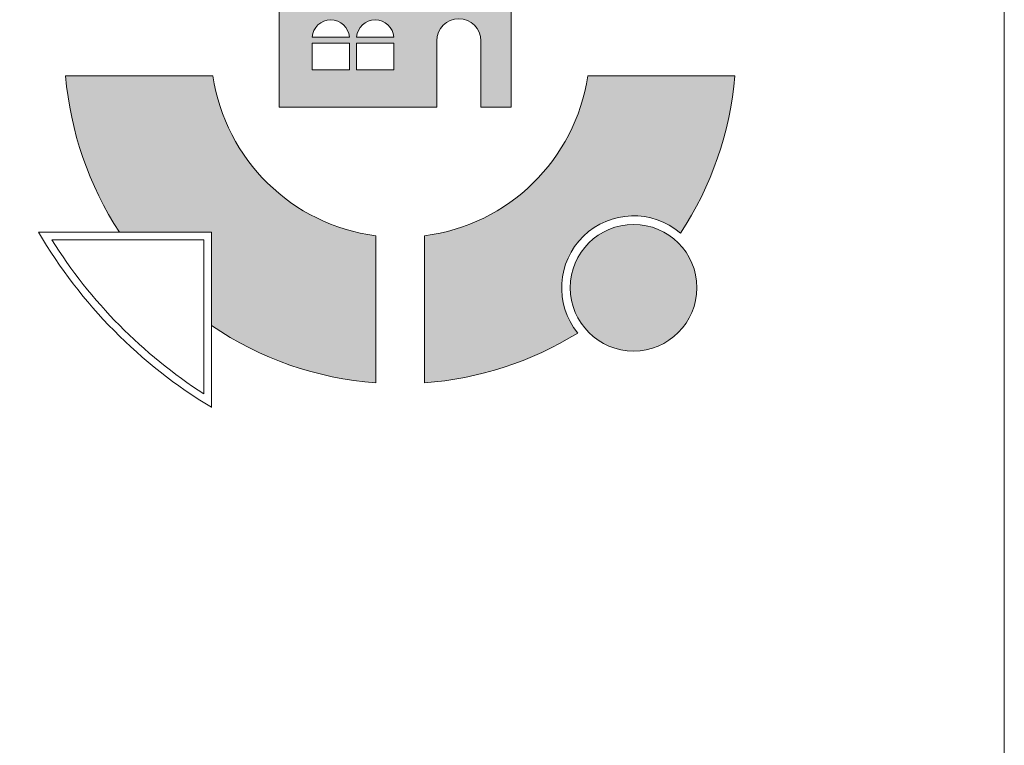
# Model space of a CAD drawing. Header units: centimetres. Extents: x -29333 to 403204, y -464147 to 16641.
# Tile 5 of 134: x 388415 to 388572, y -461543 to -461428. Entities that reach past the tile are written whole.
import ezdxf

# ---------------------------------------------------------------- set-up
doc = ezdxf.new("R2010")
doc.units = ezdxf.units.CM
doc.header["$MEASUREMENT"] = 0

msp = doc.modelspace()

# ---------------------------------------------------------------- hatches: boundary and pattern name
at = {"linetype": 'Continuous', "lineweight": 13, "true_color": 0x003080}
h = msp.add_hatch(color=156, dxfattribs=at)
h.paths.add_polyline_path([(388456.69, -461423.74), (388456.69, -461441.92), (388481.75, -461441.92), (388481.75, -461431.36, -0.999998), (388488.75, -461431.36), (388488.75, -461441.92), (388493.57, -461441.92), (388493.57, -461423.74)])
h.paths.add_polyline_path([(388467.85, -461435.97), (388461.9, -461435.97), (388461.9, -461431.72), (388467.85, -461431.72)], flags=0)
h.paths.add_polyline_path([(388461.91, -461430.77, -0.933066), (388467.84, -461430.77)], flags=0)
h.paths.add_polyline_path([(388468.97, -461431.72), (388474.92, -461431.72), (388474.92, -461435.97), (388468.97, -461435.97)], flags=0)
h.paths.add_polyline_path([(388474.91, -461430.77), (388468.98, -461430.77, -0.933066)], flags=0)
for points in [[(388445.9, -461461.8), (388445.9, -461476.65, 0.131747), (388472.04, -461485.76), (388472.04, -461462.36, -0.33476), (388446.12, -461436.93), (388422.69, -461436.93, 0.125003), (388431.28, -461461.8)], [(388479.79, -461462.37), (388479.79, -461485.76, 0.1217), (388504.17, -461477.83, -0.913831), (388520.51, -461461.95, 0.125876), (388529.2, -461436.93), (388505.77, -461436.93, -0.335254)]]:
    msp.add_hatch(color=156, dxfattribs=at).paths.add_polyline_path(points)
at = {"linetype": 'Continuous', "lineweight": 13, "true_color": 0xdf0000}
msp.add_hatch(color=12, dxfattribs=at).paths.add_polyline_path([(388523.12, -461470.63, 1), (388502.99, -461470.63, 1)])

# ---------------------------------------------------------------- linework, layer by layer
at = {"color": 156, "linetype": 'Continuous', "lineweight": 13, "true_color": 0x003080}
for p, q in [((388461.91, -461430.77), (388467.84, -461430.77)), ((388468.98, -461430.77), (388474.91, -461430.77)), ((388472.04, -461485.76), (388472.04, -461462.36)), ((388479.79, -461485.76), (388479.79, -461462.37))]:
    msp.add_line(p, q, dxfattribs=at)
at = {"color": 7, "linetype": 'Continuous', "lineweight": 13, "flags": 128}
msp.add_lwpolyline([(387996.05, -460109.36), (388572.05, -460109.36), (388572.05, -463481.15), (387996.05, -463481.15)], close=True, dxfattribs=at)
at = {"color": 156, "linetype": 'Continuous', "lineweight": 13, "true_color": 0x003080, "flags": 128}
for points in [[(388481.75, -461441.92), (388456.69, -461441.92), (388456.69, -461423.74), (388493.57, -461423.74), (388493.57, -461441.92), (388488.75, -461441.92)], [(388481.75, -461441.92), (388481.75, -461431.36)], [(388488.75, -461441.92), (388488.75, -461431.36)], [(388422.69, -461436.93), (388446.12, -461436.93)], [(388529.2, -461436.93), (388505.77, -461436.93)], [(388445.9, -461489.66), (388445.9, -461461.8), (388418.37, -461461.8)], [(388445.9, -461489.66), (388445.9, -461461.8), (388418.37, -461461.8)], [(388444.69, -461487.53), (388444.69, -461463), (388420.47, -461463)]]:
    msp.add_lwpolyline(points, dxfattribs=at)
for points in [[(388461.9, -461435.97), (388467.85, -461435.97), (388467.85, -461431.72), (388461.9, -461431.72)], [(388468.97, -461435.97), (388474.92, -461435.97), (388474.92, -461431.72), (388468.97, -461431.72)]]:
    msp.add_lwpolyline(points, close=True, dxfattribs=at)
at = {"color": 12, "linetype": 'Continuous', "lineweight": 13, "true_color": 0xdf0000}
msp.add_circle((388513.06, -461470.63), 10.07, dxfattribs=at)
at = {"color": 156, "linetype": 'Continuous', "lineweight": 13, "true_color": 0x003080}
for centre, radius, start, end in [((388464.87, -461430.98), 2.97, 3.9663, 176.0337), ((388471.95, -461430.98), 2.97, 3.9663, 176.0337), ((388485.25, -461431.36), 3.5, 0, 180), ((388475.94, -461432.46), 53.44, 184.8014, 213.3022), ((388475.94, -461432.46), 30.16, 188.5293, 262.5632), ((388475.94, -461432.46), 30.16, 277.3349, 351.4707), ((388475.94, -461432.46), 53.44, 326.5008, 355.1986), ((388513.06, -461470.63), 11.44, 49.3498, 219.038), ((388486.82, -461421.71), 79.32, 210.3556, 238.9414), ((388487.68, -461420.86), 79.32, 212.0949, 237.1888), ((388475.94, -461432.46), 53.44, 235.7898, 265.811), ((388475.94, -461432.46), 53.44, 274.1318, 301.887)]:
    msp.add_arc(centre, radius, start, end, dxfattribs=at)

doc.saveas('drawing.dxf')
